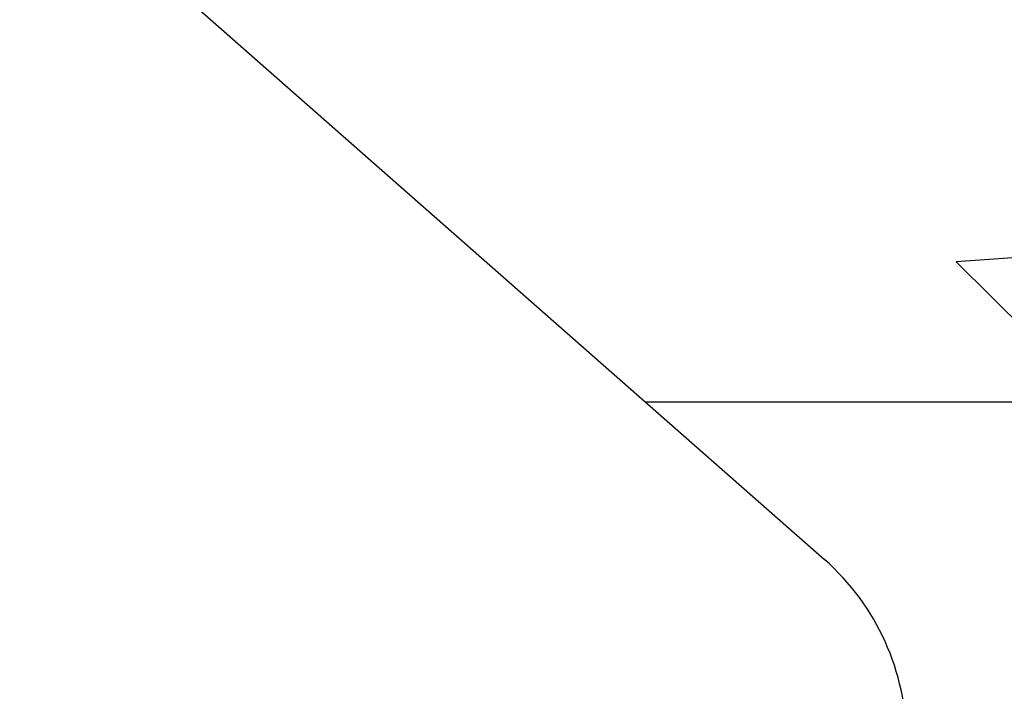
# Model space of a CAD drawing. Extents: x 15 to 1173, y 15 to 825.
# Tile 12 of 37: x 164 to 243, y 490 to 544. Entities that reach past the tile are written whole.
import ezdxf

# ---------------------------------------------------------------- set-up
doc = ezdxf.new("R2010")
doc.units = 0
for name, color, linetype in [('BODY', 3, 'CONTINUOUS'), ('NECK', 1, 'CONTINUOUS'), ('TRIBAL_GRAPHIC_REV2', 5, 'CONTINUOUS')]:
    doc.layers.add(name, color=color, linetype=linetype)

msp = doc.modelspace()

# ---------------------------------------------------------------- linework, layer by layer
at = {"layer": 'BODY'}
msp.add_line((30.9, 674.573), (228.653, 500.577), dxfattribs=at)
msp.add_arc((215.884, 486.064), 19.331, 311.3435, 48.6565, dxfattribs=at)
at = {"layer": 'NECK'}
msp.add_line((509.819, 513.163), (214.348, 513.163), dxfattribs=at)
at = {"layer": 'TRIBAL_GRAPHIC_REV2'}
for p, q in [((257.959, 525.748), (239.168, 524.374)), ((239.168, 524.374), (277.893, 486.064))]:
    msp.add_line(p, q, dxfattribs=at)

doc.saveas('drawing.dxf')
